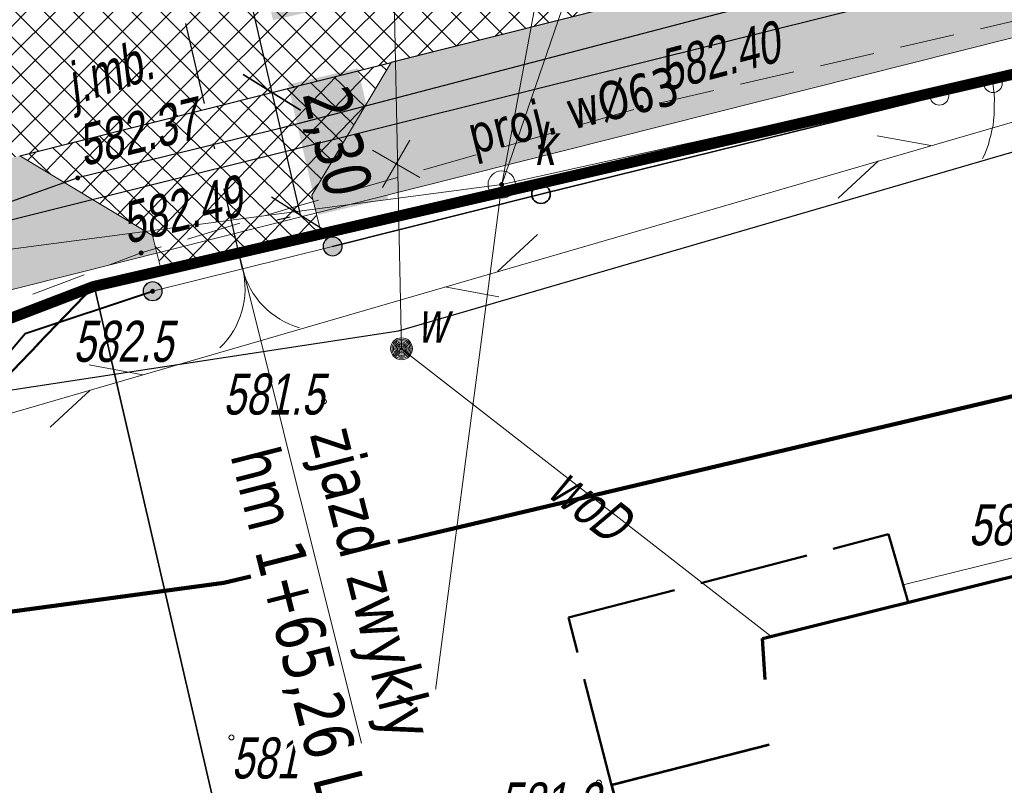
# Model space of a CAD drawing. Header units: metres. Extents: x 7403618 to 7449367, y 5479833 to 5516047.
# Tile 13 of 72: x 7448989 to 7449007, y 5479877 to 5479891. Entities that reach past the tile are written whole.
import ezdxf

# ---------------------------------------------------------------- set-up
doc = ezdxf.new("R2010")
doc.units = ezdxf.units.M
doc.header["$MEASUREMENT"] = 0
for name, pattern in [('0.5_0.5', [1, 0.5, -0.5]), ('1_OTOF', [0]), ('1_OTOO', [0]), ('3_1', [0]), ('3_EGBA', [2.5, 2, -0.5]), ('3_SUKP', [0]), ('3_SUWP', [0]), ('414-500', [1, 0.5, -0.5]), ('DASHDOT', [1, 0.5, -0.25, 0, -0.25]), ('DGN Style 3', [31.922568, 22.801834, -9.120734]), ('GUK', [2, 1.5, -0.5]), ('KTCR02-500', [1.5, 1, -0.5])]:
    doc.linetypes.add(name, pattern=pattern)
doc.layers.get('0').update_dxf_attribs({"linetype": 'CONTINUOUS', "lineweight": 9})
doc.layers.get('Defpoints').update_dxf_attribs({"linetype": 'CONTINUOUS'})
for name, color, linetype, lineweight in [('0_kraw_najazd', 212, 'CONTINUOUS', 30), ('0_kraw_wysoki', 152, 'CONTINUOUS', 30), ('_MPZP_linie rozgraniczajace', 7, 'CONTINUOUS', 0), ('_MPZP_NLZ', 212, 'LINIAZAB', 15), ('_ZAKRES', 7, 'CONTINUOUS', 15), ('demontaż', 1, 'CONTINUOUS', 9), ('E_Dzialki', 114, 'CONTINUOUS', 35), ('E_Kontury', 3, 'GUK', 18), ('EGBB_L_1', 5, 'CONTINUOUS', 53), ('EGBC_L_3', 7, '3_EGBA', 50), ('EGBE_L_8', 7, '3_1', 18), ('kilometraż', 251, 'CONTINUOUS', 9), ('KTCR02', 7, 'CONTINUOUS', 15), ('KTKR01', 7, 'CONTINUOUS', 15), ('KTOK02', 7, 'CONTINUOUS', 15), ('KTOK05_01', 7, 'CONTINUOUS', 15), ('mdcp', 253, 'CONTINUOUS', 5), ('OSIE', 30, 'DASHDOT', 30), ('OTK_E_T_0', 7, 'CONTINUOUS', 0), ('OTO_L_0', 7, '1_OTOO', 35), ('OTO_L_2', 7, '1_OTOF', 18), ('OTR_T_1', 7, 'CONTINUOUS', 18), ('RTPW01', 7, 'CONTINUOUS', 15), ('RTPW02', 7, 'CONTINUOUS', 15), ('SUKP_L_0', 34, '3_SUKP', 18), ('SUKR_T_0', 34, 'CONTINUOUS', 18), ('SUPS01_05', 7, 'CONTINUOUS', 15), ('sutp', 7, 'CONTINUOUS', 0), ('SUUS15_05_K', 7, 'CONTINUOUS', 15), ('SUW_E_T_2', 5, 'CONTINUOUS', 0), ('SUW_T_5', 5, 'CONTINUOUS', 13), ('SUWP_E_T_0', 5, 'CONTINUOUS', 0), ('SUWP_L_0', 5, '3_SUWP', 18), ('wodociag_proj', 150, 'CONTINUOUS', 25), ('Wymiary', 5, 'CONTINUOUS', 13)]:
    doc.layers.add(name, color=color, linetype=linetype, lineweight=lineweight)
doc.layers.add('Zakres', color=7, linetype='414-500', true_color=0x3a9db6)
doc.styles.get("Standard").update_dxf_attribs({"font": 'verdana.ttf', "width": 0.75})
doc.styles.add('Style-WORKING_1250 I 0.20944', font='WORKING_1250.shx', dxfattribs={"oblique": 12})
doc.linetypes.add('LINIAZAB', pattern='A,0,-0.248511,[1,linia rozgraniczajaca.shx,S=0.1,R=305.396677,X=0,Y=-0.000911],-0.350123', length=0.598634)
doc.dimstyles.new('RZUT', dxfattribs={"dimscale": 0.35, "dimtxt": 2.5, "dimasz": 2.5, "dimexe": 1.25, "dimexo": 0.625, "dimgap": 1, "dimtad": 1, "dimzin": 1, "dimtxsty": 'Standard', "dimblk": 'OBLIQUE', "dimcen": 2.5, "dimadec": 0, "dimazin": 0, "dimtfac": 1, "dimtmove": 0, "dimatfit": 3, "dimfxl": 1, "dimtfill": 2, "dimtfillclr": 256, "dimarcsym": 0})

# ---------------------------------------------------------------- blocks, each defined once
blk = doc.blocks.new('1_OTRN_1')
at = {"layer": 'OTR_T_1', "color": 252, "linetype": 'Continuous', "lineweight": 13, "true_color": 0x939598}
blk.add_circle((0, 0), 0.45, dxfattribs=at)
blk = doc.blocks.new('4_SUWW_1')
at = {"layer": 'SUW_T_5', "linetype": 'Continuous', "lineweight": 13}
for radius in [2, 1.75, 1.5, 1.25, 1, 0.75, 0.5, 0.25, 0.0715]:
    blk.add_circle((0, 0), radius, dxfattribs=at)
blk = doc.blocks.new('SUUS15_05_K')
at = {"color": 0, "linetype": 'ByBlock', "lineweight": -2}
blk.add_circle((0, 0), 0.25, dxfattribs=at)
blk = doc.blocks.new('RTPW02_1')
at = {"linetype": 'ByBlock', "lineweight": -2}
h = blk.add_hatch(color=0, dxfattribs=at)
edge = h.paths.add_edge_path()
edge.add_arc((0, 0), 0.045, 0, 360)
blk = doc.blocks.new('RTPW01')
at = {"linetype": 'ByBlock', "lineweight": -2}
h = blk.add_hatch(color=0, dxfattribs=at)
edge = h.paths.add_edge_path()
edge.add_arc((0, 0), 0.045, 0, 360)
blk = doc.blocks.new('RTPW02')
at = {"linetype": 'ByBlock', "lineweight": -2}
h = blk.add_hatch(color=0, dxfattribs=at)
edge = h.paths.add_edge_path()
edge.add_arc((0, 0), 0.045, 0, 360)
blk = doc.blocks.new('mpzp_Borek')
at = {"layer": '_MPZP_linie rozgraniczajace', "color": 212, "linetype": 'Continuous', "lineweight": 30, "flags": 128}
blk.add_lwpolyline([(-6.394, 36.367), (-0.716, 24.663), (-6.174, 16.685), (-20.265, 10.241), (-45.516, -7.138), (-70.879, -22.877), (-106.314, -36.028), (-142.728, -46.16), (-164.888, -49.54), (-163.308, -59.899), (-140.572, -56.431), (-104.678, -45.981), (-65.699, -30.251), (-46.916, -20.179), (-18.398, -0.602), (-4.775, 7.356), (3.566, 8.093)], dxfattribs=at)
at = {"layer": '_MPZP_NLZ', "linetype": 'LINIAZAB', "lineweight": 90, "ltscale": 2, "flags": 128}
blk.add_lwpolyline([(-5.207, 2.419), (-17.615, -5.002), (-47.241, -25.406), (-67.925, -35.501), (-96.855, -47.669), (-125.197, -56.648), (-143.765, -61.036), (-160.998, -63.368)], dxfattribs=at)
blk = doc.blocks.new('MDCP_borek')
at = {"layer": 'KTOK02', "linetype": 'Continuous', "lineweight": 13, "true_color": 0x939598}
h = blk.add_hatch(color=252, dxfattribs=at)
edge = h.paths.add_edge_path()
edge.add_arc((63.623, -96.783), 0.17, 0, 360)
h = blk.add_hatch(color=252, dxfattribs=at)
edge = h.paths.add_edge_path()
edge.add_arc((63.623, -96.783), 0.17, 0, 360)
h = blk.add_hatch(color=252, dxfattribs=at)
edge = h.paths.add_edge_path()
edge.add_arc((60.333, -97.603), 0.17, 0, 360)
h = blk.add_hatch(color=252, dxfattribs=at)
edge = h.paths.add_edge_path()
edge.add_arc((60.333, -97.603), 0.17, 0, 360)
at = {"layer": '_ZAKRES', "color": 252, "linetype": 'DGN Style 3', "lineweight": 70, "true_color": 0x939598, "flags": 128}
blk.add_lwpolyline([(73.433, -136.563), (71.483, -103.943), (131.243, -89.103), (161.713, -71.523), (203.903, -46.523), (221.873, -47.303), (229.483, -43.393), (228.313, -34.413), (223.823, -15.463), (217.183, -7.073), (198.823, -14.293), (190.623, -18.393), (160.933, -34.803), (120.693, -52.183), (88.473, -65.273), (55.073, -73.673), (49.413, -41.443), (42.773, -30.703), (8.393, -44.373), (34.173, -136.563), (52.733, -138.713), (73.433, -136.563)], close=True, dxfattribs=at)
blk.add_lwpolyline([(73.433, -136.563), (71.483, -103.943), (131.243, -89.103), (161.713, -71.523), (203.903, -46.523), (221.873, -47.303), (229.483, -43.393), (228.313, -34.413), (223.823, -15.463), (217.183, -7.073), (198.823, -14.293), (190.623, -18.393), (160.933, -34.803), (120.693, -52.183), (88.473, -65.273), (55.073, -73.673), (49.413, -41.443), (42.773, -30.703), (8.393, -44.373), (34.173, -136.563), (52.733, -138.713), (73.433, -136.563)], close=True, dxfattribs=at)
at = {"layer": 'E_Dzialki', "lineweight": 35}
for p, q in [((78.323, -93.103), (59.263, -97.503)), ((78.323, -93.103), (59.263, -97.503)), ((59.263, -97.503), (55.123, -101.803)), ((59.263, -97.503), (55.123, -101.803)), ((67.763, -134.123), (59.263, -97.503)), ((67.763, -134.123), (59.263, -97.503))]:
    blk.add_line(p, q, dxfattribs=at)
at = {"layer": 'E_Kontury', "lineweight": 13}
for p, q in [((78.783, -92.993), (59.263, -97.513)), ((78.783, -92.993), (59.263, -97.513)), ((59.263, -97.513), (67.763, -134.123)), ((59.263, -97.513), (67.763, -134.123))]:
    blk.add_line(p, q, dxfattribs=at)
at = {"layer": 'EGBB_L_1', "color": 252, "linetype": 'Continuous', "true_color": 0x939598}
for p, q in [((71.599, -105.887), (68.723, -106.623)), ((71.599, -105.887), (68.723, -106.623)), ((68.723, -106.623), (70.873, -115.013)), ((68.723, -106.623), (70.873, -115.013))]:
    blk.add_line(p, q, dxfattribs=at)
at = {"layer": 'EGBC_L_3', "color": 252, "linetype": '3_EGBA', "true_color": 0x939598}
for p, q in [((67.933, -103.563), (73.783, -102.043)), ((67.933, -103.563), (73.783, -102.043)), ((73.783, -102.043), (74.053, -102.963)), ((73.783, -102.043), (74.053, -102.963)), ((74.053, -102.963), (74.141, -103.283)), ((74.053, -102.963), (74.141, -103.283)), ((68.723, -106.623), (67.933, -103.563)), ((68.723, -106.623), (67.933, -103.563)), ((71.599, -105.889), (68.723, -106.623)), ((71.599, -105.889), (68.723, -106.623))]:
    blk.add_line(p, q, dxfattribs=at)
at = {"layer": 'EGBE_L_8', "color": 7, "linetype": 'Continuous', "lineweight": 13}
for p, q in [((76.983, -102.243), (74.053, -102.963)), ((76.983, -102.243), (74.053, -102.963)), ((74.053, -102.963), (74.141, -103.283)), ((74.053, -102.963), (74.141, -103.283))]:
    blk.add_line(p, q, dxfattribs=at)
at = {"layer": 'KTCR02', "color": 252, "linetype": 'KTCR02-500', "lineweight": 13, "true_color": 0x939598, "flags": 128}
blk.add_lwpolyline([(170.083, -53.563), (164.683, -57.073), (154.033, -63.233), (149.543, -65.943), (141.093, -69.863), (138.083, -71.453), (136.813, -71.943), (131.863, -74.083), (126.173, -76.503), (117.803, -80.003), (110.233, -82.773), (104.013, -85.013), (97.393, -87.143), (91.373, -88.923), (81.703, -91.363), (69.263, -94.243), (62.823, -96.093), (60.123, -96.903), (58.133, -97.663), (56.273, -99.463), (54.273, -102.063), (53.053, -105.493), (52.393, -109.053), (53.313, -113.653), (52.963, -113.883)], dxfattribs=at)
blk.add_lwpolyline([(170.083, -53.563), (164.683, -57.073), (154.033, -63.233), (149.543, -65.943), (141.093, -69.863), (138.083, -71.453), (136.813, -71.943), (131.863, -74.083), (126.173, -76.503), (117.803, -80.003), (110.233, -82.773), (104.013, -85.013), (97.393, -87.143), (91.373, -88.923), (81.703, -91.363), (69.263, -94.243), (62.823, -96.093), (60.123, -96.903), (58.133, -97.663), (56.273, -99.463), (54.273, -102.063), (53.053, -105.493), (52.393, -109.053), (53.313, -113.653), (52.963, -113.883)], dxfattribs=at)
at = {"layer": 'KTKR01', "color": 252, "linetype": 'Continuous', "lineweight": 30, "true_color": 0x939598, "flags": 128}
blk.add_lwpolyline([(85.073, -88.863), (75.763, -91.203), (62.683, -94.623), (58.963, -95.533), (57.493, -96.053), (56.513, -96.763), (55.283, -98.093), (53.953, -99.683), (52.743, -101.483), (51.883, -103.463), (51.223, -106.093), (50.773, -109.083), (51.953, -113.893), (48.653, -114.753), (44.543, -98.633), (40.473, -82.923), (39.463, -78.953), (38.533, -75.173)], dxfattribs=at)
blk.add_lwpolyline([(85.073, -88.863), (75.763, -91.203), (62.683, -94.623), (58.963, -95.533), (57.493, -96.053), (56.513, -96.763), (55.283, -98.093), (53.953, -99.683), (52.743, -101.483), (51.883, -103.463), (51.223, -106.093), (50.773, -109.083), (51.953, -113.893), (48.653, -114.753), (44.543, -98.633), (40.473, -82.923), (39.463, -78.953), (38.533, -75.173)], dxfattribs=at)
at = {"layer": 'KTOK02', "color": 252, "linetype": 'Continuous', "lineweight": 13, "true_color": 0x939598}
blk.add_line((63.623, -96.783), (60.333, -97.603), dxfattribs=at)
blk.add_line((63.623, -96.783), (60.333, -97.603), dxfattribs=at)
for centre, radius in [((63.623, -96.783), 0.175), ((63.623, -96.783), 0.175), ((63.623, -96.783), 0.17), ((63.623, -96.783), 0.17), ((60.333, -97.603), 0.175), ((60.333, -97.603), 0.175), ((60.333, -97.603), 0.17), ((60.333, -97.603), 0.17)]:
    blk.add_circle(centre, radius, dxfattribs=at)
blk.add_arc((60.522, -97.556), 1.5, 313.9953, 13.9953, dxfattribs=at)
blk.add_arc((60.522, -97.556), 1.5, 313.9953, 13.9953, dxfattribs=at)
at = {"layer": 'KTOK02', "color": 252, "linetype": 'Continuous', "lineweight": 13, "true_color": 0x939598, "extrusion": (0, 0, -1)}
blk.add_arc((-63.433, -96.83), 1.5, 286.0047, 346.0047, dxfattribs=at)
blk.add_arc((-63.433, -96.83), 1.5, 286.0047, 346.0047, dxfattribs=at)
at = {"layer": 'KTOK05_01', "color": 252, "linetype": 'Continuous', "lineweight": 40, "true_color": 0x939598, "flags": 128}
blk.add_lwpolyline([(55.003, -102.193), (56.613, -100.013), (58.003, -98.373), (60.333, -97.603)], dxfattribs=at)
blk.add_lwpolyline([(55.003, -102.193), (56.613, -100.013), (58.003, -98.373), (60.333, -97.603)], dxfattribs=at)
at = {"layer": 'OTO_L_0', "color": 252, "true_color": 0x939598}
for p, q in [((75.693, -93.803), (78.263, -93.233)), ((75.693, -93.803), (78.263, -93.233)), ((74.713, -94.033), (67.431, -95.83)), ((74.713, -94.033), (67.431, -95.83)), ((67.431, -95.83), (63.623, -96.783)), ((67.431, -95.83), (63.623, -96.783))]:
    blk.add_line(p, q, dxfattribs=at)
blk.add_circle((67.431, -95.83), 0.17, dxfattribs=at)
blk.add_circle((67.431, -95.83), 0.17, dxfattribs=at)
at = {"layer": 'OTO_L_2', "color": 252, "lineweight": 13, "true_color": 0x939598}
for p, q in [((75.203, -93.918), (74.713, -94.033)), ((75.203, -93.918), (74.713, -94.033)), ((75.693, -93.803), (75.203, -93.918)), ((75.693, -93.803), (75.203, -93.918)), ((75.693, -93.803), (75.703, -93.904)), ((75.693, -93.803), (75.703, -93.904)), ((75.703, -93.904), (75.712, -94.004)), ((75.703, -93.904), (75.712, -94.004)), ((75.712, -94.004), (75.72, -94.095)), ((75.712, -94.004), (75.72, -94.095)), ((75.72, -94.095), (75.717, -94.198)), ((75.72, -94.095), (75.717, -94.198)), ((75.717, -94.29), (75.712, -94.384)), ((75.717, -94.29), (75.712, -94.384)), ((75.717, -94.198), (75.717, -94.29)), ((75.717, -94.198), (75.717, -94.29)), ((75.7, -94.479), (75.694, -94.573)), ((75.7, -94.479), (75.694, -94.573)), ((75.712, -94.384), (75.7, -94.479)), ((75.712, -94.384), (75.7, -94.479)), ((75.673, -94.66), (75.655, -94.757)), ((75.673, -94.66), (75.655, -94.757)), ((75.694, -94.573), (75.673, -94.66)), ((75.694, -94.573), (75.673, -94.66)), ((75.631, -94.834), (75.611, -94.921)), ((75.631, -94.834), (75.611, -94.921)), ((75.655, -94.757), (75.631, -94.834)), ((75.655, -94.757), (75.631, -94.834)), ((75.581, -95), (75.551, -95.079)), ((75.581, -95), (75.551, -95.079)), ((75.611, -94.921), (75.581, -95)), ((75.611, -94.921), (75.581, -95)), ((75.515, -95.16), (75.5, -95.184)), ((75.515, -95.16), (75.5, -95.184)), ((75.551, -95.079), (75.515, -95.16)), ((75.551, -95.079), (75.515, -95.16))]:
    blk.add_line(p, q, dxfattribs=at)
for centre in [(75.693, -93.803), (75.693, -93.803), (74.713, -94.033), (74.713, -94.033)]:
    blk.add_circle(centre, 0.17, dxfattribs=at)
at = {"layer": 'SUKP_L_0', "linetype": 'Continuous', "lineweight": 13}
for p, q in [((68.453, -86.303), (66.713, -95.653)), ((68.453, -86.303), (66.713, -95.653)), ((66.713, -95.653), (88.373, -90.863)), ((66.713, -95.653), (88.373, -90.863)), ((66.713, -95.653), (55.113, -97.179)), ((66.713, -95.653), (55.113, -97.179)), ((66.713, -95.653), (63.913, -116.993)), ((66.713, -95.653), (63.913, -116.993))]:
    blk.add_line(p, q, dxfattribs=at)
at = {"layer": 'SUKR_T_0', "linetype": 'Continuous', "lineweight": 13}
blk.add_line((66.713, -95.653), (68.193, -91.341), dxfattribs=at)
blk.add_line((66.713, -95.653), (68.193, -91.341), dxfattribs=at)
at = {"layer": 'sutp', "color": 30, "linetype": 'Continuous', "lineweight": 13}
for p, q in [((74.558, -94.942), (73.575, -94.763)), ((74.558, -94.942), (73.575, -94.763)), ((73.598, -95.222), (72.864, -95.901)), ((73.598, -95.222), (72.864, -95.901)), ((66.636, -97.244), (67.37, -96.565)), ((66.636, -97.244), (67.37, -96.565)), ((65.676, -97.524), (66.659, -97.703)), ((65.676, -97.524), (66.659, -97.703)), ((60.154, -99.128), (59.17, -98.948)), ((60.154, -99.128), (59.17, -98.948)), ((59.194, -99.407), (58.46, -100.086)), ((59.194, -99.407), (58.46, -100.086))]:
    blk.add_line(p, q, dxfattribs=at)
at = {"layer": 'sutp', "color": 30, "linetype": 'Continuous', "lineweight": 13, "flags": 128}
blk.add_lwpolyline([(132.385, -73.888), (97.683, -88.223), (55.353, -100.523), (41.683, -59.973)], dxfattribs=at)
blk.add_lwpolyline([(132.385, -73.888), (97.683, -88.223), (55.353, -100.523), (41.683, -59.973)], dxfattribs=at)
at = {"layer": 'SUWP_L_0', "linetype": 'Continuous', "lineweight": 13}
for p, q in [((64.883, -98.653), (64.543, -82.563)), ((64.883, -98.653), (64.543, -82.563)), ((71.632, -103.906), (64.883, -98.653)), ((71.632, -103.906), (64.883, -98.653))]:
    blk.add_line(p, q, dxfattribs=at)
blk.add_blockref('mpzp_Borek', (205.397, -41.892))
blk.add_blockref('mpzp_Borek', (205.397, -41.892))
at = {"layer": 'OTR_T_1', "color": 252, "linetype": 'Continuous', "lineweight": 13, "true_color": 0x939598, "xscale": 0.1, "yscale": 0.1, "zscale": 0.1}
for p in [(63.463, -99.616), (63.463, -99.616), (61.773, -105.753), (61.773, -105.753), (68.49, -106.576), (68.49, -106.576)]:
    blk.add_blockref('1_OTRN_1', p, dxfattribs=at)
at = {"layer": 'RTPW01', "color": 252, "linetype": 'Continuous', "lineweight": 13, "true_color": 0x939598}
blk.add_blockref('RTPW01', (60.333, -97.603), dxfattribs=at)
blk.add_blockref('RTPW01', (60.333, -97.603), dxfattribs=at)
at = {"layer": 'RTPW02', "color": 252, "linetype": 'Continuous', "lineweight": 13, "true_color": 0x939598}
for p in [(69.263, -94.243), (69.263, -94.243), (58.963, -95.533), (58.963, -95.533), (60.123, -96.903), (60.123, -96.903)]:
    blk.add_blockref('RTPW02_1', p, dxfattribs=at)
at = {"layer": 'SUPS01_05', "color": 36, "linetype": 'Continuous', "lineweight": 13}
blk.add_blockref('RTPW02', (66.713, -95.653), dxfattribs=at)
blk.add_blockref('RTPW02', (66.713, -95.653), dxfattribs=at)
at = {"layer": 'SUUS15_05_K', "color": 36, "linetype": 'Continuous', "lineweight": 13}
blk.add_blockref('SUUS15_05_K', (66.713, -95.653), dxfattribs=at)
blk.add_blockref('SUUS15_05_K', (66.713, -95.653), dxfattribs=at)
at = {"layer": 'SUW_T_5', "linetype": 'Continuous', "lineweight": 13, "xscale": 0.1, "yscale": 0.1, "zscale": 0.1}
blk.add_blockref('4_SUWW_1', (64.883, -98.653), dxfattribs=at)
blk.add_blockref('4_SUWW_1', (64.883, -98.653), dxfattribs=at)
at = {"layer": 'OTK_E_T_0', "color": 252, "lineweight": 13, "true_color": 0x939598, "insert": (59.567, -93.705), "char_height": 0.75, "attachment_point": 5, "rotation": 18.81, "line_spacing_factor": 0.6}
blk.add_mtext('\\FWORKING_1250;\\Q12;\\H1x;\\W0.733333;j.mb.', dxfattribs=at)
blk.add_mtext('\\FWORKING_1250;\\Q12;\\H1x;\\W0.733333;j.mb.', dxfattribs=at)
at = {"layer": 'OTR_T_1', "color": 252, "lineweight": 13, "true_color": 0x939598, "char_height": 0.75, "line_spacing_factor": 0.6}
for s, insert, attachment_point in [('\\FWORKING_1250;\\Q12;\\H1x;\\W0.733333;581.5', (63.463, -99.866), 9), ('\\FWORKING_1250;\\Q12;\\H1x;\\W0.733333;581.5', (63.463, -99.866), 9), ('\\FWORKING_1250;\\Q12;\\H1x;\\W0.733333;581.0', (77.084, -102.255), 9), ('\\FWORKING_1250;\\Q12;\\H1x;\\W0.733333;581.0', (77.084, -102.255), 9), ('\\FWORKING_1250;\\Q12;\\H1x;\\W0.733333;581.6', (61.773, -105.753), 1), ('\\FWORKING_1250;\\Q12;\\H1x;\\W0.733333;581.6', (61.773, -105.753), 1), ('\\FWORKING_1250;\\Q12;\\H1x;\\W0.733333;581.2', (68.49, -106.576), 3), ('\\FWORKING_1250;\\Q12;\\H1x;\\W0.733333;581.2', (68.49, -106.576), 3)]:
    blk.add_mtext(s, dxfattribs=dict(at, insert=insert, attachment_point=attachment_point))
at = {"layer": 'RTPW01', "color": 252, "linetype": 'Continuous', "lineweight": 13, "true_color": 0x939598, "style": 'Style-WORKING_1250 I 0.20944', "oblique": 12, "width": 0.725}
blk.add_text('582.5', height=0.75, dxfattribs=at).set_placement((58.88, -98.892))
blk.add_text('582.5', height=0.75, dxfattribs=at).set_placement((58.88, -98.892))
at = {"layer": 'RTPW02', "color": 252, "linetype": 'Continuous', "lineweight": 13, "true_color": 0x939598, "style": 'Style-WORKING_1250 I 0.20944', "oblique": 12, "width": 0.725}
for s, rotation, p in [('582.40', 14.653, (69.698, -93.956)), ('582.40', 14.653, (69.698, -93.956)), ('582.37', 13.746, (59.064, -95.322)), ('582.37', 13.746, (59.064, -95.322)), ('582.49', 13.746, (59.865, -96.742)), ('582.49', 13.746, (59.865, -96.742))]:
    blk.add_text(s, height=0.75, rotation=rotation, dxfattribs=at).set_placement(p)
at = {"layer": 'SUUS15_05_K', "color": 36, "linetype": 'Continuous', "lineweight": 13, "style": 'Style-WORKING_1250 I 0.20944', "oblique": 12, "width": 0.725}
blk.add_text('k', height=0.75, dxfattribs=at).set_placement((67.309, -95.297))
blk.add_text('k', height=0.75, dxfattribs=at).set_placement((67.309, -95.297))
at = {"layer": 'SUW_E_T_2', "lineweight": 13, "insert": (65.173, -98.543), "char_height": 0.75, "attachment_point": 7, "line_spacing_factor": 0.6}
blk.add_mtext('\\FWORKING_1250;\\Q12;\\H1x;\\W0.733333;w', dxfattribs=at)
blk.add_mtext('\\FWORKING_1250;\\Q12;\\H1x;\\W0.733333;w', dxfattribs=at)
at = {"layer": 'SUWP_E_T_0', "lineweight": 13, "insert": (68.326, -101.492), "char_height": 0.75, "attachment_point": 5, "rotation": 322.14, "line_spacing_factor": 0.6}
blk.add_mtext('\\FWORKING_1250;\\Q12;\\H1x;\\W0.733333;woD', dxfattribs=at)
blk.add_mtext('\\FWORKING_1250;\\Q12;\\H1x;\\W0.733333;woD', dxfattribs=at)
blk = doc.blocks.new('Dzialki_Borek')
at = {"layer": 'E_Dzialki', "lineweight": 35}
for p, q in [((28.051, -46.769), (8.991, -51.169)), ((8.991, -51.169), (4.851, -55.469)), ((17.491, -87.789), (8.991, -51.169))]:
    blk.add_line(p, q, dxfattribs=at)
blk = doc.blocks.new('_Oblique')
at = {"color": 0, "linetype": 'ByBlock', "lineweight": -2}
blk.add_line((-0.5, -0.5), (0.5, 0.5), dxfattribs=at)
blk = doc.blocks.new('*D36')
at = {"layer": 'Defpoints', "color": 0, "transparency": 16777216}
for p in [(7448992.801, 5479894.725), (7448993.928, 5479889.853), (7448993.928, 5479889.853)]:
    blk.add_point(p, dxfattribs=at)
at = {"layer": 'Wymiary', "color": 0, "lineweight": -2, "transparency": 16777216}
for p, q in [((7448993.014, 5479894.774), (7448993.227, 5479894.823)), ((7448992.801, 5479894.725), (7448993.928, 5479889.853)), ((7448994.141, 5479889.903), (7448994.355, 5479889.952))]:
    blk.add_line(p, q, dxfattribs=at)
at = {"layer": 'Wymiary', "color": 0, "lineweight": -2, "transparency": 16777216, "xscale": 0.875, "yscale": 0.875, "zscale": 0.875}
for p, rotation in [((7448992.801, 5479894.725), 103.0358949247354), ((7448993.928, 5479889.853), 283.0358949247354)]:
    blk.add_blockref('_Oblique', p, dxfattribs=dict(at, rotation=rotation))
at = {"layer": 'Wymiary', "color": 0, "transparency": 16777216, "insert": (7448994.246, 5479892.493), "char_height": 0.875, "attachment_point": 5, "rotation": 283.0359, "bg_fill": 1, "box_fill_scale": 1.25, "bg_fill_color": 256, "bg_fill_true_color": 16448250, "bg_fill_transparency": 0}
blk.add_mtext('5,00', dxfattribs=at)
blk = doc.blocks.new('*D37')
at = {"layer": 'Defpoints', "color": 0, "transparency": 16777216}
for p in [(7448993.928, 5479889.853), (7448994.447, 5479887.615), (7448994.474, 5479887.622)]:
    blk.add_point(p, dxfattribs=at)
at = {"layer": 'Wymiary', "color": 0, "lineweight": -2, "transparency": 16777216}
for p, q in [((7448994.141, 5479889.903), (7448994.355, 5479889.952)), ((7448993.928, 5479889.853), (7448994.447, 5479887.615)), ((7448994.261, 5479887.572), (7448994.02, 5479887.517))]:
    blk.add_line(p, q, dxfattribs=at)
at = {"layer": 'Wymiary', "color": 0, "lineweight": -2, "transparency": 16777216, "xscale": 0.875, "yscale": 0.875, "zscale": 0.875}
for p, rotation in [((7448993.928, 5479889.853), 103.0358949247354), ((7448994.447, 5479887.615), 283.0358949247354)]:
    blk.add_blockref('_Oblique', p, dxfattribs=dict(at, rotation=rotation))
at = {"layer": 'Wymiary', "color": 0, "transparency": 16777216, "insert": (7448995.069, 5479888.939), "char_height": 0.875, "attachment_point": 5, "rotation": 283.0359, "bg_fill": 1, "box_fill_scale": 1.25, "bg_fill_color": 256, "bg_fill_true_color": 16448250, "bg_fill_transparency": 0}
blk.add_mtext('2,30', dxfattribs=at)
blk = doc.blocks.new('demontaż')
at = {"layer": 'demontaż'}
for points in [[(-0.25, -0.433), (0.25, 0.433)], [(-0.433, 0.25), (0.433, -0.25)]]:
    blk.add_lwpolyline(points, dxfattribs=at)
blk = doc.blocks.new('pas_drogowy')
at = {"layer": 'E_Dzialki', "color": 242, "linetype": '0.5_0.5', "lineweight": 50, "ltscale": 3, "true_color": 0xcd2027}
blk.add_lwpolyline([(38.61, -43.46), (57.15, -38.77), (38.61, -43.46), (38.15, -43.57), (19.09, -47.97), (14.95, -52.27), (19.09, -47.97), (38.15, -43.57)], close=True, dxfattribs=at)

msp = doc.modelspace()

# ---------------------------------------------------------------- hatches: boundary and pattern name
at = {"true_color": 0xf26722, "transparency": 33554597}
h = msp.add_hatch(dxfattribs=at)
h.set_pattern_fill('ANSI37', color=30, scale=3)
h.set_pattern_definition([(45, (0, 0), (-0.265165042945, 0.265165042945), []), (135, (0, 0), (-0.265165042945, -0.265165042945), [])])
edge = h.paths.add_edge_path()
edge.add_arc((7448963.941, 5480132.365), 242.5, 304.1262, 304.55325)
edge.add_line((7449101.48, 5479932.642), (7449105.952, 5479935.722))
edge.add_line((7449105.952, 5479935.722), (7449113.157, 5479940.684))
edge.add_line((7449113.157, 5479940.684), (7449113.287, 5479940.774))
edge.add_arc((7449185.602, 5479835.765), 127.5, 114.49688, 124.55326, ccw=False)
edge.add_arc((7449136.464, 5479943.596), 9, 11.9868, 114.4758, ccw=False)
edge.add_arc((7449048.761, 5479928.374), 98.008, 10.04312, 21.91674)
edge.add_line((7449139.686, 5479964.956), (7449139.262, 5479965.675))
edge.add_arc((7449132.331, 5479964.693), 7, -34.025, 8.0653, ccw=False)
edge.add_arc((7449132.331, 5479964.693), 7, 292.5957, 325.975, ccw=False)
edge.add_line((7449135.021, 5479958.23), (7449134.692, 5479958.094))
edge.add_arc((7449185.602, 5479835.765), 132.5, 112.59568, 124.55325)
edge.add_line((7449110.452, 5479944.892), (7449098.644, 5479936.76))
edge.add_arc((7448963.941, 5480132.365), 237.5, 302.90329, 304.55325, ccw=False)
edge.add_line((7449092.956, 5479932.963), (7449087.576, 5479929.566))
edge.add_line((7449087.576, 5479929.566), (7449087.407, 5479929.447))
edge.add_arc((7449019.272, 5480045.858), 134.884, 299.91552, 300.3403, ccw=False)
edge.add_line((7449086.542, 5479928.945), (7449085.73, 5479928.469))
edge.add_line((7449085.73, 5479928.469), (7449084.871, 5479927.958))
edge.add_arc((7448963.941, 5480132.365), 237.5, 298.31332, 300.60911, ccw=False)
edge.add_arc((7448968.113, 5480124.355), 228.469, 296.67637, 298.34505, ccw=False)
edge.add_arc((7448963.941, 5480132.365), 237.5, 294.47818, 296.7081, ccw=False)
edge.add_line((7449062.348, 5479916.212), (7449062.343, 5479916.214))
edge.add_arc((7448969.572, 5480119.183), 223.166, 292.65404, 294.56386, ccw=False)
edge.add_line((7449055.527, 5479913.235), (7449054.431, 5479912.78))
edge.add_arc((7449067.39, 5479878.717), 36.445, 110.8285, 113.5457)
edge.add_line((7449052.831, 5479912.127), (7449052.831, 5479912.127))
edge.add_line((7449052.831, 5479912.127), (7449051.896, 5479911.752))
edge.add_line((7449051.896, 5479911.752), (7449050.962, 5479911.382))
edge.add_arc((7448963.941, 5480132.365), 237.5, 284.71568, 291.49418, ccw=False)
edge.add_arc((7448717.71, 5481097.569), 1233.611, 284.06402, 284.389191, ccw=False)
edge.add_line((7449017.485, 5479900.935), (7448999.675, 5479896.454))
edge.add_line((7448999.675, 5479896.454), (7448992.953, 5479894.763))
edge.add_line((7448992.953, 5479894.763), (7448988.651, 5479893.681))
edge.add_line((7448988.651, 5479893.681), (7448982.781, 5479892.204))
edge.add_arc((7448981.561, 5479897.053), 5, 274.0102, 284.1224, ccw=False)
edge.add_arc((7448981.561, 5479897.053), 5, 195.6051, 274.0102, ccw=False)
edge.add_line((7448976.745, 5479895.708), (7448973.835, 5479894.971))
edge.add_line((7448973.835, 5479894.971), (7448974.779, 5479891.245))
edge.add_line((7448974.779, 5479891.245), (7448976.619, 5479883.974))
edge.add_line((7448976.619, 5479883.974), (7448977.517, 5479880.427))
edge.add_line((7448977.517, 5479880.427), (7448980.887, 5479880.346))
edge.add_arc((7448988.887, 5479880.335), 8, 104.1224, 179.9199, ccw=False)
edge.add_line((7448986.935, 5479888.093), (7448989.32, 5479888.693))
edge.add_line((7448989.32, 5479888.693), (7448996.108, 5479890.401))
edge.add_line((7448996.108, 5479890.401), (7449012.291, 5479894.473))
edge.add_line((7449012.291, 5479894.473), (7449023.109, 5479897.194))
edge.add_arc((7448963.941, 5480132.365), 242.5, 284.12241, 287.03863)
edge.add_arc((7448963.941, 5480132.365), 242.5, 287.03863, 288.43596)
edge.add_arc((7448963.941, 5480132.365), 242.5, 288.43596, 291.6028)
edge.add_arc((7448963.941, 5480132.365), 242.5, 291.6028, 294.20071)
edge.add_arc((7448963.941, 5480132.365), 242.5, 294.20071, 295.64257)
edge.add_arc((7448963.941, 5480132.365), 242.5, 295.64257, 296.29272)
edge.add_arc((7448963.941, 5480132.365), 242.5, 296.29272, 298.10164)
edge.add_arc((7448963.941, 5480132.365), 242.5, 298.10164, 299.9233)
edge.add_arc((7448963.941, 5480132.365), 242.5, 299.9233, 301.43725)
edge.add_arc((7448963.941, 5480132.365), 242.5, 301.43725, 304.1262)
at = {"true_color": 0x636466, "transparency": 33554597}
h = msp.add_hatch(color=251, dxfattribs=at)
h.dxf.hatch_style = 1
edge = h.paths.add_edge_path()
edge.add_line((7449138.133, 5479960.776), (7449136.061, 5479962.175))
edge.add_arc((7449132.331, 5479964.693), 4.5, 289.6848, 325.975, ccw=False)
edge.add_line((7449133.847, 5479960.456), (7449134.692, 5479958.094))
edge.add_line((7449134.692, 5479958.094), (7449135.021, 5479958.23))
edge.add_arc((7449132.331, 5479964.693), 7, 292.5957, 325.975)
edge = h.paths.add_edge_path()
edge.add_arc((7448968.985, 5479897.837), 4, 14.1814, 70.8144)
edge.add_line((7448970.3, 5479901.615), (7448971.801, 5479895.673))
edge.add_line((7448971.801, 5479895.673), (7448971.451, 5479894.367))
edge.add_line((7448971.451, 5479894.367), (7448973.835, 5479894.971))
edge.add_line((7448973.835, 5479894.971), (7448972.863, 5479898.817))
h.paths.add_polyline_path([(7448973.331, 5479888.815), (7448974.779, 5479891.245), (7448973.835, 5479894.971), (7448971.451, 5479894.367), (7448971.862, 5479892.683), (7448972.75, 5479889.04), (7448972.84, 5479888.691)])
edge = h.paths.add_edge_path()
edge.add_arc((7448975.908, 5479874.558), 3, 297.7197, 374.2048)
edge.add_line((7448978.816, 5479875.295), (7448977.954, 5479878.702))
edge.add_line((7448977.954, 5479878.702), (7448976.619, 5479883.974))
edge.add_line((7448976.619, 5479883.974), (7448974.189, 5479885.422))
edge.add_line((7448974.189, 5479885.422), (7448973.716, 5479885.303))
edge.add_line((7448973.716, 5479885.303), (7448973.74, 5479885.21))
edge.add_line((7448973.74, 5479885.21), (7448974.929, 5479879.852))
edge.add_line((7448974.929, 5479879.852), (7448976.11, 5479874.55))
edge.add_line((7448976.11, 5479874.55), (7448976.54, 5479874.63))
edge.add_line((7448976.54, 5479874.63), (7448977.303, 5479871.903))
edge = h.paths.add_edge_path()
edge.add_arc((7448963.941, 5480132.365), 242.5, 298.10074, 299.9233)
edge.add_line((7449084.91, 5479922.192), (7449086.834, 5479921.689))
edge.add_line((7449086.834, 5479921.689), (7449087.153, 5479921.138))
edge.add_arc((7391380.449, 5591206.835), 125357.768, 297.40559556, 297.40879635, ccw=False)
edge.add_arc((7449127.239, 5479824.654), 104.122, 116.40385, 118.37658)
edge.add_line((7449077.753, 5479916.265), (7449077.571, 5479916.633))
edge.add_line((7449077.571, 5479916.633), (7449078.164, 5479918.451))
edge = h.paths.add_edge_path()
edge.add_arc((7448963.941, 5480132.365), 242.5, 295.64257, 296.29272)
edge.add_line((7449071.358, 5479914.954), (7449073.118, 5479914.357))
edge.add_line((7449073.118, 5479914.357), (7449073.296, 5479913.999))
edge.add_arc((7448937.399, 5480186.938), 304.9, 296.20603, 296.46878, ccw=False)
edge.add_line((7449072.043, 5479913.378), (7449068.407, 5479911.676))
edge.add_line((7449068.407, 5479911.676), (7449068.253, 5479912.004))
edge.add_line((7449068.253, 5479912.004), (7449068.884, 5479913.749))
edge = h.paths.add_edge_path()
edge.add_arc((7448963.941, 5480132.365), 242.5, 291.6028, 294.20071)
edge.add_line((7449063.35, 5479911.177), (7449065.07, 5479910.555))
edge.add_line((7449065.07, 5479910.555), (7449065.24, 5479910.192))
edge.add_line((7449065.24, 5479910.192), (7449064.21, 5479909.704))
edge.add_line((7449064.21, 5479909.704), (7449058.8, 5479907.54))
edge.add_line((7449058.8, 5479907.54), (7449057.19, 5479906.89))
edge.add_line((7449057.19, 5479906.89), (7449052.87, 5479905.12))
edge.add_line((7449052.87, 5479905.12), (7449052.467, 5479904.953))
edge.add_line((7449052.467, 5479904.953), (7449052.428, 5479905.051))
edge.add_line((7449052.428, 5479905.051), (7449053.222, 5479906.899))
edge = h.paths.add_edge_path()
edge.add_arc((7448963.941, 5480132.365), 242.5, 290.03895, 290.20075)
edge.add_line((7449047.679, 5479904.782), (7449049.642, 5479903.939))
edge.add_line((7449049.642, 5479903.939), (7449049.696, 5479903.803))
edge.add_line((7449049.696, 5479903.803), (7449049.28, 5479903.63))
edge.add_line((7449049.28, 5479903.63), (7449046.39, 5479902.41))
edge.add_line((7449046.39, 5479902.41), (7449046.198, 5479902.342))
edge.add_line((7449046.198, 5479902.342), (7449046.116, 5479902.559))
edge.add_line((7449046.116, 5479902.559), (7449047.036, 5479904.546))
edge = h.paths.add_edge_path()
edge.add_line((7449108.969, 5479937.799), (7449105.952, 5479935.722))
edge.add_line((7449105.952, 5479935.722), (7449105.392, 5479933.067))
edge.add_line((7449105.392, 5479933.067), (7449105.656, 5479932.668))
edge.add_arc((7448937.399, 5480186.938), 304.9, 303.49357, 304.55325)
edge.add_line((7449110.33, 5479935.823), (7449111.545, 5479936.659))
edge.add_line((7449111.545, 5479936.659), (7449117.01, 5479940.46))
edge.add_line((7449117.01, 5479940.46), (7449117.707, 5479940.934))
edge.add_line((7449117.707, 5479940.934), (7449120.81, 5479943.04))
edge.add_line((7449120.81, 5479943.04), (7449121.029, 5479942.993))
edge.add_arc((7449185.548, 5479835.866), 125.056, 114.49549, 121.05964, ccw=False)
edge.add_arc((7449136.383, 5479943.257), 6.949, 75.4498, 112.7321, ccw=False)
edge.add_line((7449138.129, 5479949.983), (7449141.726, 5479950.377))
edge.add_line((7449141.726, 5479950.377), (7449141.664, 5479950.942))
edge.add_arc((7449136.464, 5479943.596), 9, 54.7034, 89.3073)
edge.add_arc((7449136.464, 5479943.597), 9, 89.3072, 114.4985)
edge.add_arc((7449185.602, 5479835.765), 127.5, 114.49848, 124.55325)
edge.add_line((7449113.287, 5479940.774), (7449108.969, 5479937.799))
h.paths.add_polyline_path([(7449014.763, 5479892.692), (7449014.641, 5479893.136), (7449012.291, 5479894.473), (7448996.108, 5479890.401), (7448994.657, 5479887.973), (7448994.737, 5479887.653)])
edge = h.paths.add_edge_path()
edge.add_line((7448987.504, 5479885.834), (7448991.828, 5479886.921))
edge.add_line((7448991.828, 5479886.921), (7448991.747, 5479887.241))
edge.add_line((7448991.747, 5479887.241), (7448989.32, 5479888.693))
edge.add_line((7448989.32, 5479888.693), (7448986.935, 5479888.093))
edge.add_arc((7448988.887, 5479880.335), 8, 104.1224, 179.9199)
edge.add_line((7448980.887, 5479880.346), (7448983.188, 5479880.293))
edge.add_line((7448983.188, 5479880.293), (7448983.217, 5479880.386))
edge.add_arc((7448988.887, 5479880.335), 5.67, 104.1224, 179.4867, ccw=False)
edge = h.paths.add_edge_path()
edge.add_line((7449033.792, 5479898.193), (7449033.903, 5479897.85))
edge.add_line((7449033.903, 5479897.85), (7449036.795, 5479898.818))
edge.add_line((7449036.795, 5479898.818), (7449036.8, 5479898.81))
edge.add_line((7449036.8, 5479898.81), (7449041.6, 5479900.72))
edge.add_line((7449041.6, 5479900.72), (7449042.69, 5479901.1))
edge.add_line((7449042.69, 5479901.1), (7449042.898, 5479901.174))
edge.add_line((7449042.898, 5479901.174), (7449042.841, 5479901.324))
edge.add_line((7449042.841, 5479901.324), (7449040.63, 5479902.311))
edge.add_arc((7448963.941, 5480132.365), 242.5, 287.03863, 288.43596, ccw=False)
edge.add_line((7449034.997, 5479900.509), (7449033.792, 5479898.193))
edge = h.paths.add_edge_path()
edge.add_line((7449099.033, 5479928.123), (7449102.796, 5479930.631))
edge.add_line((7449102.796, 5479930.631), (7449102.475, 5479931.132))
edge.add_line((7449102.475, 5479931.132), (7449099.988, 5479931.623))
edge.add_arc((7448963.941, 5480132.365), 242.5, 301.43725, 304.1262, ccw=False)
edge.add_line((7449090.42, 5479925.461), (7449089.863, 5479923.442))
edge.add_line((7449089.863, 5479923.442), (7449090.179, 5479922.895))
edge.add_arc((7449082.788, 5479949.107), 27.234, 285.7478, 285.7481)
edge.add_line((7449090.179, 5479922.895), (7449092.67, 5479924.153))
edge.add_line((7449092.67, 5479924.153), (7449099.033, 5479928.123))
at = {"true_color": 0xcd2027, "transparency": 33554597}
h = msp.add_hatch(dxfattribs=at)
h.set_pattern_fill('ANSI37', color=242, scale=3, angle=1.0907)
h.set_pattern_definition([(46.0906926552, (0, 0), (-0.270164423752, 0.260069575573), []), (136.0906926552, (0, 0), (-0.260069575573, -0.270164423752), [])])
edge = h.paths.add_edge_path()
edge.add_arc((7448976.119, 5479874.526), 3, -60.9693, 15.2955, ccw=False)
edge.add_line((7448977.575, 5479871.903), (7448978.47, 5479868.967))
edge.add_line((7448978.47, 5479868.967), (7448980.716, 5479869.641))
edge.add_line((7448980.716, 5479869.641), (7448979.012, 5479875.317))
h.paths.add_polyline_path([(7448996.108, 5479890.401), (7448989.32, 5479888.693), (7448991.747, 5479887.241), (7448991.909, 5479886.574), (7448994.819, 5479887.305), (7448994.657, 5479887.973)])
edge = h.paths.add_edge_path()
edge.add_line((7449014.763, 5479892.692), (7449024.726, 5479895.201))
edge.add_line((7449024.726, 5479895.201), (7449024.923, 5479894.555))
edge.add_line((7449024.923, 5479894.555), (7449028.32, 5479895.414))
edge.add_line((7449028.32, 5479895.414), (7449028.112, 5479896.095))
edge.add_line((7449028.112, 5479896.095), (7449033.905, 5479897.846))
edge.add_line((7449033.905, 5479897.846), (7449033.792, 5479898.193))
edge.add_line((7449033.792, 5479898.193), (7449034.997, 5479900.509))
edge.add_arc((7448963.941, 5480132.365), 242.5, 284.12241, 287.03863, ccw=False)
edge.add_line((7449023.109, 5479897.194), (7449012.291, 5479894.473))
edge.add_line((7449012.291, 5479894.473), (7449014.641, 5479893.136))
edge.add_line((7449014.641, 5479893.136), (7449014.763, 5479892.692))
at = {"layer": 'Wymiary', "true_color": 0xf26722, "transparency": 33554597}
h = msp.add_hatch(dxfattribs=at)
h.set_pattern_fill('ANSI31', color=30)
h.set_pattern_definition([(45, (0, 0), (-0.0883883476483, 0.0883883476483), [])])
h.paths.add_polyline_path([(7448993.975, 5479893.39), (7448994.536, 5479890.967), (7448996.387, 5479891.396), (7448995.826, 5479893.819)], flags=9)
h.paths.add_polyline_path([(7448994.799, 5479889.83), (7448995.36, 5479887.407), (7448997.211, 5479887.836), (7448996.65, 5479890.259)], flags=9)

# ---------------------------------------------------------------- linework, layer by layer
msp.add_lwpolyline([(7448982.631, 5479878.562), (7448983.217, 5479880.386, -0.341228), (7448987.504, 5479885.834), (7449023.678, 5479894.935, 0.001104), (7449024.726, 5479895.201, 0.001104)], format="xyb")
for points in [[(7448996.108, 5479890.401), (7448994.657, 5479887.973), (7448994.832, 5479887.278)], [(7448991.908, 5479886.603), (7448991.747, 5479887.241), (7448989.32, 5479888.693)]]:
    msp.add_lwpolyline(points)
at = {"layer": '0_kraw_najazd'}
msp.add_lwpolyline([(7448989.32, 5479888.693), (7448996.108, 5479890.401)], dxfattribs=at)
at = {"layer": '0_kraw_wysoki'}
msp.add_lwpolyline([(7449012.291, 5479894.473), (7448996.108, 5479890.401)], dxfattribs=at)
at = {"layer": 'OSIE', "ltscale": 3}
msp.add_lwpolyline([(7448993.395, 5479886.63), (7448992.156, 5479891.984)], dxfattribs=at)
at = {"layer": 'wodociag_proj'}
msp.add_lwpolyline([(7448974.899, 5479883.972), (7449021.468, 5479895.578), (7449037.949, 5479900.36), (7449058.585, 5479908.386), (7449095.643, 5479927.157), (7449117.318, 5479941.983), (7449129.126, 5479949.145)], dxfattribs=at)
at = {"layer": 'wodociag_proj', "linetype": '0.5_0.5', "ltscale": 5}
msp.add_circle((7448975.664, 5479907.872), 75, dxfattribs=at)
at = {"layer": 'Zakres', "ltscale": 3, "const_width": 0.2}
msp.add_lwpolyline([(7449009.743, 5479890.707), (7448990.668, 5479886.307), (7448987.684, 5479885.165), (7448985.686, 5479883.713), (7448983.587, 5479880.077), (7448984.73, 5479870.17), (7448984.38, 5479869.94), (7448983.177, 5479869.598), (7448978.348, 5479868.266), (7448976.54, 5479874.63), (7448976.113, 5479874.535), (7448973.494, 5479885.246), (7448969.578, 5479901.319), (7448968.399, 5479905.878)], dxfattribs=at)

# ---------------------------------------------------------------- block references
msp.add_blockref('Dzialki_Borek', (7448981.689, 5479937.489))
at = {"layer": 'demontaż'}
msp.add_blockref('demontaż', (7448996.201, 5479888.546), dxfattribs=at)
at = {"layer": 'mdcp'}
msp.add_blockref('MDCP_borek', (7448931.417, 5479983.823), dxfattribs=at)

# ---------------------------------------------------------------- texts
at = {"layer": 'wodociag_proj', "insert": (7448997.444, 5479889.402), "char_height": 0.7, "attachment_point": 1, "rotation": 13.8594}
msp.add_mtext_dynamic_manual_height_columns('proj. w%%C63', width=5.4812, gutter_width=12.5, heights=[0], dxfattribs=at)

# ---------------------------------------------------------------- dimensions: what is measured, and where the dimension line sits
at = {"layer": 'Wymiary'}
dim = msp.add_linear_dim(base=(7448993.928, 5479889.853), p1=(7448992.801, 5479894.725), p2=(7448993.928, 5479889.853), angle=103.0359, dimstyle='RZUT', override={"dimtmove": 1}, dxfattribs=at)
dim.commit()
dim.dimension.update_dxf_attribs({"geometry": '*D36', "text_midpoint": (7448994.246, 5479892.493)})
dim = msp.add_linear_dim(base=(7448994.447, 5479887.615), p1=(7448993.928, 5479889.853), p2=(7448994.474, 5479887.622), angle=103.0359, dimstyle='RZUT', override={"dimtmove": 1}, dxfattribs=at)
dim.commit()
dim.dimension.update_dxf_attribs({"geometry": '*D37', "text_midpoint": (7448994.187, 5479888.734), "dimtype": 160})

# ---------------------------------------------------------------- next in the draw order: texts
at = {"layer": 'kilometraż', "insert": (7448995.491, 5479883.825), "char_height": 0.9, "attachment_point": 1, "rotation": 284.314, "bg_fill": 3, "box_fill_scale": 1.2, "bg_fill_color": 256, "bg_fill_transparency": 0}
msp.add_mtext_dynamic_manual_height_columns('zjazd zwykły hm 1+65,26 L', width=6.83255, gutter_width=12.5, heights=[0], dxfattribs=at)

# ---------------------------------------------------------------- next in the draw order: linework, layer by layer
at = {"layer": 'kilometraż'}
msp.add_lwpolyline([(7448993.328, 5479886.921), (7448995.567, 5479877.968)], dxfattribs=at)

# ---------------------------------------------------------------- next in the draw order: block references
msp.add_blockref('pas_drogowy', (7448971.59, 5479934.29))

doc.saveas('drawing.dxf')
